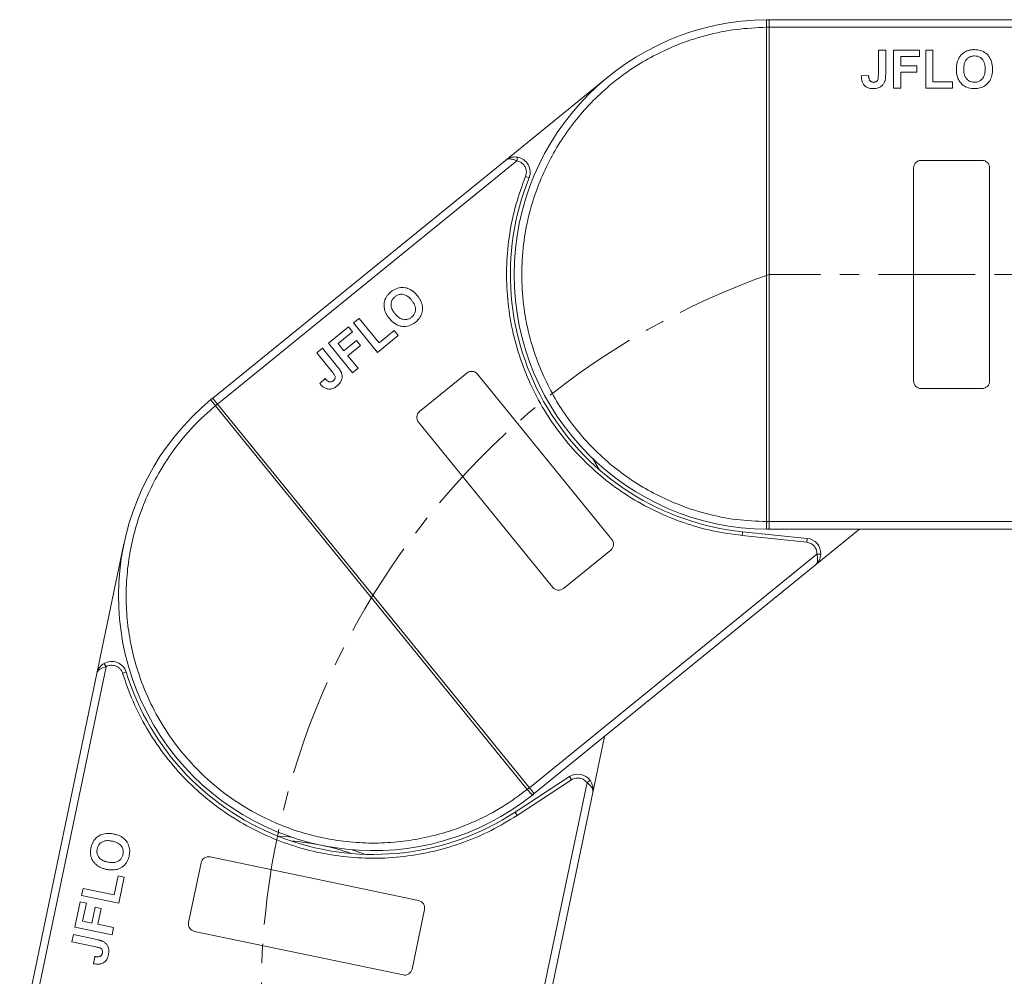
# Model space of a CAD drawing. Header units: millimetres. Extents: x 2145 to 3607, y 659 to 1692.
# Tile 17 of 85: x 2619 to 2748, y 1212 to 1338. Entities that reach past the tile are written whole.
import ezdxf

# ---------------------------------------------------------------- set-up
doc = ezdxf.new("R2010")
doc.units = ezdxf.units.MM
doc.linetypes.add('CENTERX2', pattern=[20.32, 12.7, -2.54, 2.54, -2.54])

msp = doc.modelspace()

# ---------------------------------------------------------------- linework, layer by layer
at = {"color": 7, "linetype": 'Continuous', "lineweight": 15}
for p, q in [((2716.87, 1337.078), (2716.87, 1337.081)), ((2716.87, 1272.082), (2716.87, 1337.078)), ((2716.87, 1337.078), (2717.22, 1337.078)), ((2716.986, 1338.079), (2717.22, 1338.08)), ((2766.792, 1338.08), (2717.22, 1338.08)), ((2717.22, 1337.08), (2767.91, 1337.08)), ((2717.22, 1337.078), (2717.22, 1272.082)), ((2731.592, 1334.08), (2732.553, 1334.08)), ((2731.592, 1330.844), (2731.592, 1334.08)), ((2732.553, 1334.08), (2732.553, 1330.928)), ((2733.579, 1329.08), (2733.579, 1334.08)), ((2733.579, 1334.08), (2736.977, 1334.08)), ((2736.977, 1333.247), (2734.541, 1333.247)), ((2734.541, 1333.247), (2734.541, 1332.029)), ((2736.977, 1334.08), (2736.977, 1333.247)), ((2737.81, 1334.08), (2738.771, 1334.08)), ((2737.81, 1329.08), (2737.81, 1334.08)), ((2738.771, 1334.08), (2738.771, 1329.913)), ((2734.541, 1332.029), (2736.656, 1332.029)), ((2736.656, 1332.029), (2736.656, 1331.195)), ((2696.092, 1330.577), (2682.567, 1319.586)), ((2730.31, 1330.747), (2729.348, 1330.682)), ((2736.656, 1331.195), (2734.541, 1331.195)), ((2734.541, 1331.195), (2734.541, 1329.08)), ((2734.541, 1329.08), (2733.579, 1329.08)), ((2741.335, 1329.08), (2737.81, 1329.08)), ((2738.771, 1329.913), (2741.335, 1329.913)), ((2741.335, 1329.913), (2741.335, 1329.08)), ((2682.567, 1319.586), (2644.097, 1288.322)), ((2644.728, 1287.546), (2684.066, 1319.515)), ((2684.066, 1319.515), (2684.145, 1320.009)), ((2737.22, 1319.58), (2745.22, 1319.58)), ((2685.684, 1317.286), (2685.22, 1317.473)), ((2736.22, 1290.58), (2736.22, 1318.58)), ((2746.22, 1318.58), (2746.22, 1290.58)), ((2662.599, 1298.203), (2663.345, 1298.81)), ((2665.752, 1294.323), (2662.599, 1298.203)), ((2663.345, 1298.81), (2665.973, 1295.576)), ((2659.315, 1295.535), (2661.952, 1297.678)), ((2662.478, 1297.031), (2660.587, 1295.495)), ((2661.952, 1297.678), (2662.478, 1297.031)), ((2665.973, 1295.576), (2667.963, 1297.193)), ((2667.963, 1297.193), (2668.488, 1296.547)), ((2662.469, 1291.655), (2659.315, 1295.535)), ((2660.587, 1295.495), (2661.355, 1294.55)), ((2661.355, 1294.55), (2662.997, 1295.884)), ((2662.997, 1295.884), (2663.522, 1295.237)), ((2668.488, 1296.547), (2665.752, 1294.323)), ((2657.773, 1294.282), (2658.519, 1294.888)), ((2659.814, 1291.771), (2657.773, 1294.282)), ((2658.519, 1294.888), (2660.507, 1292.442)), ((2663.522, 1295.237), (2661.881, 1293.903)), ((2661.881, 1293.903), (2663.215, 1292.261)), ((2663.215, 1292.261), (2662.469, 1291.655)), ((2671.286, 1286.579), (2677.494, 1291.624)), ((2658.881, 1290.887), (2658.175, 1290.23)), ((2678.901, 1291.479), (2696.56, 1269.75)), ((2745.22, 1289.58), (2737.22, 1289.58)), ((2643.916, 1288.174), (2644.097, 1288.322)), ((2644.458, 1287.324), (2644.456, 1287.326)), ((2644.458, 1287.324), (2644.729, 1287.545)), ((2685.449, 1236.884), (2644.458, 1287.324)), ((2644.729, 1287.545), (2685.721, 1237.105)), ((2688.799, 1263.443), (2671.14, 1285.172)), ((2717.22, 1272.082), (2716.87, 1272.082)), ((2716.87, 1272.079), (2716.87, 1272.082)), ((2717.22, 1271.08), (2716.986, 1271.081)), ((2765.926, 1272.08), (2717.22, 1272.08)), ((2717.22, 1271.08), (2764.808, 1271.08)), ((2723.283, 1266.34), (2729.116, 1271.08)), ((2713.674, 1270.263), (2713.725, 1270.76)), ((2722.176, 1269.384), (2713.674, 1270.263)), ((2722.228, 1269.881), (2713.725, 1270.76)), ((2722.176, 1269.384), (2722.228, 1269.881)), ((2632.433, 1269.175), (2628.869, 1252.115)), ((2696.414, 1268.343), (2690.206, 1263.297)), ((2723.52, 1267.821), (2685.722, 1237.103)), ((2724.02, 1267.797), (2723.52, 1267.821)), ((2686.353, 1236.327), (2723.283, 1266.34)), ((2619.711, 1203.387), (2630.076, 1253.005)), ((2630.076, 1253.005), (2629.826, 1253.438)), ((2628.869, 1252.115), (2618.732, 1203.591)), ((2632.738, 1252.296), (2632.26, 1252.149)), ((2694.047, 1236.473), (2695.584, 1243.83)), ((2690.995, 1238.555), (2683.842, 1233.875)), ((2691.268, 1238.137), (2690.995, 1238.555)), ((2693.297, 1237.771), (2683.337, 1190.094)), ((2691.268, 1238.137), (2684.116, 1233.456)), ((2693.7, 1238.068), (2693.297, 1237.771)), ((2684.316, 1189.89), (2694.047, 1236.473)), ((2685.721, 1237.105), (2685.449, 1236.884)), ((2685.451, 1236.882), (2685.449, 1236.884)), ((2686.353, 1236.327), (2686.171, 1236.18)), ((2684.116, 1233.456), (2683.842, 1233.875)), ((2640.931, 1219.385), (2642.567, 1227.216)), ((2643.75, 1227.991), (2671.158, 1222.265)), ((2631.133, 1223.017), (2631.657, 1225.527)), ((2631.657, 1225.527), (2632.473, 1225.356)), ((2632.473, 1225.356), (2631.752, 1221.905)), ((2626.858, 1222.928), (2627.054, 1223.869)), ((2627.054, 1223.869), (2631.133, 1223.017)), ((2625.993, 1218.786), (2626.687, 1222.112)), ((2626.687, 1222.112), (2627.503, 1221.942)), ((2631.752, 1221.905), (2626.858, 1222.928)), ((2627.503, 1221.942), (2627.005, 1219.557)), ((2628.197, 1219.308), (2628.63, 1221.379)), ((2628.63, 1221.379), (2629.445, 1221.208)), ((2629.445, 1221.208), (2629.013, 1219.138)), ((2671.933, 1221.081), (2670.297, 1213.25)), ((2627.005, 1219.557), (2628.197, 1219.308)), ((2629.013, 1219.138), (2631.083, 1218.705)), ((2625.586, 1216.841), (2625.783, 1217.782)), ((2625.783, 1217.782), (2628.868, 1217.138)), ((2630.887, 1217.764), (2625.993, 1218.786)), ((2631.083, 1218.705), (2630.887, 1217.764)), ((2669.113, 1212.476), (2641.705, 1218.202)), ((2628.754, 1216.179), (2625.586, 1216.841)), ((2628.587, 1214.905), (2628.453, 1213.95))]:
    msp.add_line(p, q, dxfattribs=at)
at = {"color": 1, "linetype": 'CENTERX2', "lineweight": 13}
msp.add_line((3028.786, 1304.58), (2717.22, 1304.58), dxfattribs=at)
at = {"color": 7, "linetype": 'Continuous', "lineweight": 15, "flags": 128}
for points in [[(2694.004, 1280.429), (2694.146, 1280.201), (2694.886, 1278.944)], [(2652.688, 1230.721), (2654.145, 1230.639), (2654.412, 1230.618)], [(2662.439, 1228.941), (2662.693, 1228.853), (2664.061, 1228.345)]]:
    msp.add_lwpolyline(points, dxfattribs=at)
at = {"color": 7, "linetype": 'Continuous', "lineweight": 15}
for centre, radius, start, end in [((2717.22, 1304.58), 33.5, 90.40019, 269.59981), ((2716.958, 1306.897), 30.184, 89.50169, 90.1661), ((2716.983, 1337.784), 0.295, 36.63988, 89.46164), ((2683.829, 1318.034), 2, 338.05502, 80.91031), ((2737.22, 1318.58), 1, 90, 180), ((2745.22, 1318.58), 1, 0, 90), ((2717.22, 1304.58), 34, 158.05502, 264.1), ((2678.125, 1290.848), 1, 39.1, 129.1), ((2737.22, 1290.58), 1, 180, 270), ((2745.22, 1290.58), 1, 270, 360), ((2665.225, 1262.325), 33.5, 129.50019, 308.69981), ((2644.1, 1287.943), 0.295, 75.73988, 128.56164), ((2663.56, 1263.958), 30.184, 128.60169, 129.2661), ((2671.916, 1285.803), 1, 129.1, 219.1), ((2716.958, 1302.263), 30.184, 269.8339, 270.49831), ((2716.983, 1271.376), 0.295, 270.53836, 323.36012), ((2695.784, 1269.119), 1, 309.1, 39.1), ((2722.022, 1267.892), 2, 357.28969, 84.1), ((2689.575, 1264.074), 1, 219.1, 309.1), ((2630.827, 1251.706), 2, 17.15502, 120.01031), ((2665.225, 1262.325), 34, 197.15502, 303.2), ((2692.09, 1236.882), 2, 36.38969, 123.2), ((2666.483, 1260.361), 30.184, 308.9339, 309.59831), ((2685.982, 1236.407), 0.295, 309.63836, 2.46012), ((2651.524, 1196.741), 33.5, 71.16973, 85.23027), ((2643.546, 1227.012), 1, 78.2, 168.2), ((2670.954, 1221.286), 1, 348.2, 78.2), ((2641.91, 1219.181), 1, 168.2, 258.2), ((2669.318, 1213.455), 1, 258.2, 348.2)]:
    msp.add_arc(centre, radius, start, end, dxfattribs=at)
at = {"color": 1, "linetype": 'CENTERX2', "lineweight": 13}
msp.add_arc((2750.565, 1210.226), 100.073, 109.46357, 266.14113, dxfattribs=at)
at = {"color": 7, "linetype": 'Continuous', "lineweight": 15}
for points, knots in [([(2716.87, 1272.082), (2715.557, 1272.142), (2712.891, 1272.264), (2708.902, 1273.078), (2705.259, 1274.284), (2702.023, 1275.79), (2699.198, 1277.468), (2696.537, 1279.437), (2693.258, 1282.429), (2690.47, 1285.893), (2688.268, 1289.694), (2686.798, 1292.946), (2685.624, 1296.602), (2684.882, 1300.6), (2684.641, 1304.58), (2684.882, 1308.56), (2685.624, 1312.558), (2686.798, 1316.214), (2688.267, 1319.466), (2689.916, 1322.309), (2691.856, 1324.992), (2694.812, 1328.302), (2698.246, 1331.127), (2702.023, 1333.37), (2705.259, 1334.876), (2708.902, 1336.082), (2712.892, 1336.896), (2715.557, 1337.018), (2716.87, 1337.078)], [0, 0, 0, 0, 0.038862, 0.078912, 0.1200677, 0.1522272, 0.1843815, 0.2172151, 0.2500433, 0.3156185, 0.347778, 0.3799323, 0.4210926, 0.4611415, 0.5, 0.5388632, 0.578912, 0.6200677, 0.6522272, 0.6843815, 0.7172151, 0.7500433, 0.8156185, 0.847778, 0.8799323, 0.9210926, 0.9611404, 1, 1, 1, 1]), ([(2716.87, 1337.081), (2716.87, 1337.172), (2716.869, 1337.336), (2716.87, 1337.581), (2716.872, 1337.777), (2716.884, 1337.924), (2716.903, 1338.017), (2716.933, 1338.07), (2716.969, 1338.076), (2716.986, 1338.079)], [0, 0, 0, 0, 0.172016, 0.3127556, 0.4995985, 0.630391, 0.7580256, 0.8892284, 1, 1, 1, 1]), ([(2717.22, 1337.96), (2717.22, 1337.897), (2717.22, 1337.771), (2717.22, 1337.477), (2717.22, 1337.235), (2717.22, 1337.101), (2717.22, 1337.08)], [0, 0, 0, 0, 0.3133347, 0.6266911, 0.9400476, 1, 1, 1, 1]), ([(2717.22, 1337.08), (2717.22, 1337.08), (2717.22, 1337.079), (2717.22, 1337.079), (2717.22, 1337.078), (2717.22, 1337.078)], [0, 0, 0, 0, 0.38469928, 0.69234964, 1, 1, 1, 1]), ([(2742.072, 1332.821), (2742.132, 1332.941), (2742.251, 1333.181), (2742.569, 1333.571), (2742.889, 1333.825), (2743.131, 1333.935), (2743.159, 1333.948)], [0, 0, 0, 0, 0.2508959, 0.50216611, 0.94051172, 1, 1, 1, 1]), ([(2742.81, 1331.583), (2742.814, 1331.716), (2742.824, 1332.053), (2742.942, 1332.532), (2743.226, 1332.946), (2743.585, 1333.201), (2743.938, 1333.3), (2744.152, 1333.308), (2744.225, 1333.311)], [0, 0, 0, 0, 0.1586166, 0.4008637, 0.5730594, 0.7454856, 0.9129852, 1, 1, 1, 1]), ([(2743.159, 1333.948), (2743.221, 1333.973), (2743.346, 1334.023), (2743.53, 1334.071), (2743.705, 1334.106), (2743.873, 1334.128), (2744.042, 1334.142), (2744.156, 1334.143), (2744.213, 1334.144)], [0, 0, 0, 0, 0.1854289, 0.3721896, 0.5277082, 0.6838775, 0.8416784, 1, 1, 1, 1]), ([(2744.213, 1334.144), (2744.347, 1334.14), (2744.75, 1334.126), (2745.405, 1333.931), (2746.023, 1333.444), (2746.451, 1332.737), (2746.582, 1332.086), (2746.59, 1331.672), (2746.592, 1331.573)], [0, 0, 0, 0, 0.1013981, 0.3069957, 0.5061443, 0.6852619, 0.9245571, 1, 1, 1, 1]), ([(2744.225, 1333.311), (2744.36, 1333.302), (2744.63, 1333.286), (2745.013, 1333.117), (2745.325, 1332.829), (2745.563, 1332.367), (2745.625, 1331.938), (2745.63, 1331.652), (2745.63, 1331.597)], [0, 0, 0, 0, 0.1602922, 0.3219224, 0.4907614, 0.6575692, 0.9338827, 1, 1, 1, 1]), ([(2741.848, 1331.55), (2741.849, 1331.617), (2741.85, 1331.75), (2741.865, 1331.957), (2741.889, 1332.17), (2741.93, 1332.39), (2741.987, 1332.609), (2742.043, 1332.75), (2742.072, 1332.821)], [0, 0, 0, 0, 0.1539502, 0.3081809, 0.478699, 0.6499612, 0.8242026, 1, 1, 1, 1]), ([(2730.893, 1329.016), (2730.759, 1329.021), (2730.455, 1329.034), (2730.003, 1329.195), (2729.644, 1329.521), (2729.39, 1330.028), (2729.365, 1330.425), (2729.348, 1330.682)], [0, 0, 0, 0, 0.1552919, 0.3531453, 0.543243, 0.704067, 1, 1, 1, 1]), ([(2730.44, 1330.125), (2730.421, 1330.162), (2730.383, 1330.237), (2730.355, 1330.35), (2730.336, 1330.456), (2730.323, 1330.552), (2730.315, 1330.649), (2730.311, 1330.714), (2730.31, 1330.747)], [0, 0, 0, 0, 0.1938055, 0.3931273, 0.5440688, 0.6954121, 0.8476129, 1, 1, 1, 1]), ([(2731.592, 1330.844), (2731.589, 1330.71), (2731.584, 1330.48), (2731.535, 1330.201), (2731.445, 1330.021), (2731.327, 1329.925), (2731.16, 1329.859), (2731.033, 1329.853), (2730.955, 1329.849)], [0, 0, 0, 0, 0.29202728, 0.5048541, 0.61390458, 0.72368495, 0.82981647, 1, 1, 1, 1]), ([(2732.553, 1330.928), (2732.553, 1330.861), (2732.551, 1330.728), (2732.543, 1330.548), (2732.529, 1330.389), (2732.508, 1330.251), (2732.485, 1330.112), (2732.458, 1330.022), (2732.444, 1329.977)], [0, 0, 0, 0, 0.2082698, 0.416707, 0.5614806, 0.7065734, 0.8528245, 1, 1, 1, 1]), ([(2744.227, 1329.016), (2744.094, 1329.02), (2743.69, 1329.034), (2743.03, 1329.224), (2742.408, 1329.713), (2741.983, 1330.423), (2741.858, 1331.06), (2741.85, 1331.462), (2741.848, 1331.55)], [0, 0, 0, 0, 0.1021706, 0.3092201, 0.51365, 0.6922749, 0.9324126, 1, 1, 1, 1]), ([(2744.225, 1329.849), (2744.09, 1329.858), (2743.82, 1329.877), (2743.44, 1330.058), (2743.116, 1330.359), (2742.867, 1330.852), (2742.814, 1331.284), (2742.81, 1331.555), (2742.81, 1331.583)], [0, 0, 0, 0, 0.15970987, 0.32042921, 0.49107352, 0.67705027, 0.96629027, 1, 1, 1, 1]), ([(2745.63, 1331.597), (2745.626, 1331.464), (2745.614, 1331.088), (2745.474, 1330.566), (2745.128, 1330.146), (2744.751, 1329.916), (2744.431, 1329.854), (2744.258, 1329.85), (2744.225, 1329.849)], [0, 0, 0, 0, 0.1585903, 0.4472388, 0.6203806, 0.7935748, 0.9612953, 1, 1, 1, 1]), ([(2746.592, 1331.573), (2746.588, 1331.44), (2746.578, 1331.037), (2746.436, 1330.397), (2746.045, 1329.735), (2745.471, 1329.269), (2744.831, 1329.043), (2744.41, 1329.024), (2744.227, 1329.016)], [0, 0, 0, 0, 0.1018882, 0.3073435, 0.4929627, 0.6786474, 0.8607914, 1, 1, 1, 1]), ([(2730.955, 1329.849), (2730.914, 1329.851), (2730.829, 1329.854), (2730.719, 1329.885), (2730.625, 1329.931), (2730.553, 1329.985), (2730.49, 1330.05), (2730.457, 1330.1), (2730.44, 1330.125)], [0, 0, 0, 0, 0.202387, 0.4109073, 0.5578292, 0.7094718, 0.8532239, 1, 1, 1, 1]), ([(2732.444, 1329.977), (2732.39, 1329.853), (2732.282, 1329.604), (2731.978, 1329.301), (2731.513, 1329.052), (2731.127, 1329.03), (2730.893, 1329.016)], [0, 0, 0, 0, 0.2064605, 0.4135145, 0.6452106, 1, 1, 1, 1]), ([(2682.567, 1319.586), (2682.796, 1319.732), (2683.151, 1319.959), (2683.719, 1320.05), (2684.012, 1320.021), (2684.145, 1320.009)], [0, 0, 0, 0, 0.4984129, 0.772928, 1, 1, 1, 1]), ([(2684.066, 1319.515), (2683.928, 1319.577), (2683.634, 1319.71), (2683.212, 1319.787), (2682.838, 1319.756), (2682.658, 1319.643), (2682.567, 1319.586)], [0, 0, 0, 0, 0.2343503, 0.4981953, 0.748869, 1, 1, 1, 1]), ([(2685.22, 1317.473), (2685.26, 1317.598), (2685.34, 1317.853), (2685.328, 1318.26), (2685.22, 1318.652), (2685.067, 1318.872), (2684.993, 1318.98)], [0, 0, 0, 0, 0.2455128, 0.5, 0.7544872, 1, 1, 1, 1]), ([(2713.674, 1270.263), (2712.373, 1270.44), (2709.771, 1270.795), (2705.948, 1271.898), (2702.232, 1273.416), (2698.686, 1275.387), (2695.395, 1277.759), (2692.434, 1280.472), (2689.831, 1283.476), (2687.608, 1286.733), (2685.767, 1290.22), (2684.327, 1293.924), (2683.31, 1297.809), (2682.751, 1301.827), (2682.664, 1305.883), (2683.057, 1309.878), (2683.868, 1313.773), (2684.769, 1316.24), (2685.22, 1317.473)], [0, 0, 0, 0, 0.0616516, 0.1233073, 0.1864354, 0.25, 0.3135645, 0.3766927, 0.4383422, 0.5, 0.5616495, 0.6233073, 0.6864354, 0.75, 0.8135645, 0.8766927, 0.9383443, 1, 1, 1, 1]), ([(2666.834, 1301.475), (2666.866, 1301.533), (2666.931, 1301.65), (2667.043, 1301.804), (2667.157, 1301.942), (2667.273, 1302.065), (2667.396, 1302.182), (2667.484, 1302.255), (2667.527, 1302.292)], [0, 0, 0, 0, 0.1854289, 0.3721896, 0.5277082, 0.6838775, 0.8416784, 1, 1, 1, 1]), ([(2667.527, 1302.292), (2667.634, 1302.372), (2667.956, 1302.616), (2668.586, 1302.878), (2669.373, 1302.89), (2670.151, 1302.611), (2670.664, 1302.188), (2670.931, 1301.872), (2670.995, 1301.797)], [0, 0, 0, 0, 0.1013981, 0.3069957, 0.5061443, 0.6852619, 0.9245571, 1, 1, 1, 1]), ([(2668.062, 1301.652), (2668.172, 1301.731), (2668.392, 1301.888), (2668.797, 1301.999), (2669.219, 1301.972), (2669.695, 1301.764), (2670.015, 1301.47), (2670.198, 1301.251), (2670.234, 1301.209)], [0, 0, 0, 0, 0.16029217, 0.32192242, 0.49076139, 0.65756923, 0.93388265, 1, 1, 1, 1]), ([(2666.7, 1299.914), (2666.671, 1300.045), (2666.613, 1300.307), (2666.612, 1300.81), (2666.701, 1301.209), (2666.819, 1301.446), (2666.834, 1301.475)], [0, 0, 0, 0, 0.2508959, 0.5021661, 0.9405117, 1, 1, 1, 1]), ([(2668.054, 1299.419), (2667.973, 1299.525), (2667.768, 1299.793), (2667.558, 1300.239), (2667.517, 1300.74), (2667.635, 1301.164), (2667.846, 1301.463), (2668.007, 1301.604), (2668.062, 1301.652)], [0, 0, 0, 0, 0.1586166, 0.4008637, 0.5730594, 0.7454856, 0.9129852, 1, 1, 1, 1]), ([(2670.234, 1301.209), (2670.314, 1301.103), (2670.542, 1300.804), (2670.763, 1300.31), (2670.759, 1299.766), (2670.612, 1299.35), (2670.402, 1299.1), (2670.27, 1298.987), (2670.245, 1298.966)], [0, 0, 0, 0, 0.1585903, 0.4472388, 0.6203806, 0.7935748, 0.9612953, 1, 1, 1, 1]), ([(2670.995, 1301.797), (2671.076, 1301.691), (2671.322, 1301.372), (2671.616, 1300.786), (2671.729, 1300.025), (2671.578, 1299.301), (2671.224, 1298.723), (2670.909, 1298.442), (2670.773, 1298.321)], [0, 0, 0, 0, 0.1018882, 0.3073435, 0.4929627, 0.6786474, 0.8607914, 1, 1, 1, 1]), ([(2667.328, 1298.787), (2667.287, 1298.839), (2667.203, 1298.943), (2667.084, 1299.113), (2666.969, 1299.294), (2666.862, 1299.491), (2666.768, 1299.697), (2666.723, 1299.841), (2666.7, 1299.914)], [0, 0, 0, 0, 0.1539502, 0.3081809, 0.478699, 0.6499612, 0.8242026, 1, 1, 1, 1]), ([(2670.245, 1298.966), (2670.135, 1298.888), (2669.914, 1298.732), (2669.504, 1298.633), (2669.064, 1298.662), (2668.559, 1298.888), (2668.245, 1299.189), (2668.072, 1299.397), (2668.054, 1299.419)], [0, 0, 0, 0, 0.1597099, 0.3204292, 0.4910735, 0.6770503, 0.9662903, 1, 1, 1, 1]), ([(2670.773, 1298.321), (2670.666, 1298.24), (2670.344, 1297.996), (2669.712, 1297.727), (2668.921, 1297.715), (2668.143, 1297.998), (2667.644, 1298.413), (2667.385, 1298.72), (2667.328, 1298.787)], [0, 0, 0, 0, 0.1021706, 0.3092201, 0.51365, 0.6922749, 0.9324126, 1, 1, 1, 1]), ([(2659.814, 1291.771), (2659.896, 1291.665), (2660.038, 1291.483), (2660.176, 1291.236), (2660.219, 1291.039), (2660.188, 1290.89), (2660.1, 1290.734), (2660.005, 1290.649), (2659.947, 1290.597)], [0, 0, 0, 0, 0.2920273, 0.5048541, 0.6139046, 0.723685, 0.8298165, 1, 1, 1, 1]), ([(2661.022, 1291.636), (2661.059, 1291.505), (2661.132, 1291.244), (2661.087, 1290.817), (2660.883, 1290.331), (2660.597, 1290.069), (2660.425, 1289.911)], [0, 0, 0, 0, 0.2064605, 0.4135145, 0.6452106, 1, 1, 1, 1]), ([(2660.507, 1292.442), (2660.549, 1292.39), (2660.632, 1292.286), (2660.738, 1292.141), (2660.828, 1292.009), (2660.899, 1291.889), (2660.969, 1291.766), (2661.004, 1291.679), (2661.022, 1291.636)], [0, 0, 0, 0, 0.20826979, 0.416707, 0.56148059, 0.70657343, 0.85282453, 1, 1, 1, 1]), ([(2659.374, 1290.486), (2659.336, 1290.503), (2659.259, 1290.537), (2659.166, 1290.608), (2659.084, 1290.677), (2659.014, 1290.744), (2658.946, 1290.814), (2658.902, 1290.862), (2658.881, 1290.887)], [0, 0, 0, 0, 0.1938055, 0.3931273, 0.5440688, 0.6954121, 0.8476129, 1, 1, 1, 1]), ([(2659.947, 1290.597), (2659.914, 1290.572), (2659.847, 1290.521), (2659.741, 1290.476), (2659.64, 1290.452), (2659.549, 1290.449), (2659.459, 1290.46), (2659.403, 1290.477), (2659.374, 1290.486)], [0, 0, 0, 0, 0.20238704, 0.41090731, 0.55782922, 0.70947182, 0.85322392, 1, 1, 1, 1]), ([(2660.425, 1289.911), (2660.317, 1289.831), (2660.073, 1289.649), (2659.621, 1289.489), (2659.137, 1289.516), (2658.62, 1289.749), (2658.35, 1290.041), (2658.175, 1290.23)], [0, 0, 0, 0, 0.1552919, 0.3531453, 0.543243, 0.704067, 1, 1, 1, 1]), ([(2644.456, 1287.326), (2644.398, 1287.396), (2644.294, 1287.524), (2644.14, 1287.714), (2644.019, 1287.867), (2643.935, 1287.989), (2643.891, 1288.073), (2643.88, 1288.133), (2643.905, 1288.161), (2643.916, 1288.174)], [0, 0, 0, 0, 0.172016, 0.3127556, 0.4995985, 0.630391, 0.7580256, 0.8892284, 1, 1, 1, 1]), ([(2644.173, 1288.229), (2644.213, 1288.18), (2644.292, 1288.082), (2644.477, 1287.854), (2644.63, 1287.666), (2644.715, 1287.563), (2644.728, 1287.546)], [0, 0, 0, 0, 0.3133347, 0.6266911, 0.9400476, 1, 1, 1, 1]), ([(2685.449, 1236.884), (2684.392, 1236.103), (2682.246, 1234.516), (2678.637, 1232.632), (2675.05, 1231.27), (2671.589, 1230.398), (2668.337, 1229.918), (2665.031, 1229.768), (2660.599, 1230.022), (2656.251, 1230.952), (2652.145, 1232.513), (2648.953, 1234.109), (2645.737, 1236.207), (2642.639, 1238.841), (2639.942, 1241.778), (2637.619, 1245.019), (2635.674, 1248.589), (2634.278, 1252.167), (2633.368, 1255.617), (2632.854, 1258.863), (2632.668, 1262.168), (2632.874, 1266.602), (2633.758, 1270.96), (2635.274, 1275.083), (2636.835, 1278.293), (2638.903, 1281.526), (2641.485, 1284.673), (2643.477, 1286.449), (2644.458, 1287.324)], [0, 0, 0, 0, 0.038862, 0.078912, 0.1200677, 0.1522272, 0.1843815, 0.2172151, 0.2500433, 0.3156185, 0.347778, 0.3799323, 0.4210926, 0.4611415, 0.5, 0.5388632, 0.578912, 0.6200677, 0.6522272, 0.6843815, 0.7172151, 0.7500433, 0.8156185, 0.847778, 0.8799323, 0.9210926, 0.9611404, 1, 1, 1, 1]), ([(2644.728, 1287.546), (2644.728, 1287.546), (2644.728, 1287.546), (2644.729, 1287.545), (2644.729, 1287.545), (2644.729, 1287.545)], [0, 0, 0, 0, 0.38469928, 0.69234964, 1, 1, 1, 1]), ([(2716.986, 1271.081), (2716.969, 1271.084), (2716.932, 1271.09), (2716.903, 1271.144), (2716.884, 1271.237), (2716.872, 1271.383), (2716.87, 1271.579), (2716.869, 1271.824), (2716.87, 1271.988), (2716.87, 1272.079)], [0, 0, 0, 0, 0.1119973, 0.2448439, 0.3691679, 0.5008987, 0.6875333, 0.8281382, 1, 1, 1, 1]), ([(2717.22, 1272.082), (2717.22, 1272.082), (2717.22, 1272.081), (2717.22, 1272.08), (2717.22, 1272.08), (2717.22, 1272.08)], [0, 0, 0, 0, 0.3846661, 0.6923333, 1, 1, 1, 1]), ([(2717.22, 1272.08), (2717.22, 1271.967), (2717.22, 1271.742), (2717.22, 1271.444), (2717.22, 1271.276), (2717.22, 1271.21), (2717.22, 1271.2)], [0, 0, 0, 0, 0.3133566, 0.6267132, 0.9400698, 1, 1, 1, 1]), ([(2723.283, 1266.34), (2723.358, 1266.417), (2723.506, 1266.571), (2723.612, 1266.93), (2723.623, 1267.359), (2723.553, 1267.673), (2723.52, 1267.821)], [0, 0, 0, 0, 0.2515188, 0.5017844, 0.7656323, 1, 1, 1, 1]), ([(2724.02, 1267.797), (2724.005, 1267.665), (2723.973, 1267.372), (2723.768, 1266.835), (2723.473, 1266.534), (2723.283, 1266.34)], [0, 0, 0, 0, 0.2270634, 0.5015869, 1, 1, 1, 1]), ([(2628.869, 1252.115), (2628.954, 1252.373), (2629.086, 1252.772), (2629.47, 1253.202), (2629.715, 1253.364), (2629.826, 1253.438)], [0, 0, 0, 0, 0.4984129, 0.772928, 1, 1, 1, 1]), ([(2630.076, 1253.005), (2629.93, 1252.966), (2629.619, 1252.884), (2629.243, 1252.678), (2628.972, 1252.418), (2628.903, 1252.216), (2628.869, 1252.115)], [0, 0, 0, 0, 0.2343503, 0.4981953, 0.748869, 1, 1, 1, 1]), ([(2632.26, 1252.149), (2632.212, 1252.271), (2632.114, 1252.519), (2631.848, 1252.827), (2631.516, 1253.064), (2631.259, 1253.138), (2631.133, 1253.174)], [0, 0, 0, 0, 0.24551284, 0.5, 0.75448716, 1, 1, 1, 1]), ([(2684.116, 1233.456), (2682.994, 1232.774), (2680.751, 1231.408), (2677.089, 1229.853), (2673.248, 1228.688), (2669.252, 1227.981), (2665.203, 1227.745), (2661.194, 1227.984), (2657.28, 1228.674), (2653.501, 1229.799), (2649.873, 1231.344), (2646.419, 1233.31), (2643.179, 1235.684), (2640.211, 1238.449), (2637.586, 1241.542), (2635.372, 1244.89), (2633.544, 1248.425), (2632.688, 1250.907), (2632.26, 1252.149)], [0, 0, 0, 0, 0.0616516, 0.1233073, 0.1864354, 0.25, 0.3135645, 0.3766927, 0.4383422, 0.5, 0.5616495, 0.6233073, 0.6864354, 0.75, 0.8135645, 0.8766927, 0.9383443, 1, 1, 1, 1]), ([(2694.047, 1236.473), (2694.056, 1236.579), (2694.074, 1236.792), (2693.93, 1237.138), (2693.668, 1237.478), (2693.416, 1237.678), (2693.297, 1237.771)], [0, 0, 0, 0, 0.2515188, 0.50178442, 0.76563227, 1, 1, 1, 1]), ([(2693.7, 1238.068), (2693.772, 1237.956), (2693.932, 1237.709), (2694.111, 1237.162), (2694.072, 1236.743), (2694.047, 1236.473)], [0, 0, 0, 0, 0.2270634, 0.5015869, 1, 1, 1, 1]), ([(2686.171, 1236.18), (2686.156, 1236.172), (2686.123, 1236.153), (2686.066, 1236.177), (2685.992, 1236.237), (2685.891, 1236.343), (2685.766, 1236.494), (2685.611, 1236.683), (2685.508, 1236.811), (2685.451, 1236.882)], [0, 0, 0, 0, 0.11199725, 0.24484387, 0.3691679, 0.50089869, 0.68753328, 0.82813816, 1, 1, 1, 1]), ([(2685.721, 1237.105), (2685.721, 1237.104), (2685.721, 1237.104), (2685.722, 1237.104), (2685.722, 1237.103), (2685.722, 1237.103)], [0, 0, 0, 0, 0.3846661, 0.6923333, 1, 1, 1, 1]), ([(2685.722, 1237.103), (2685.793, 1237.016), (2685.935, 1236.841), (2686.123, 1236.609), (2686.229, 1236.479), (2686.27, 1236.428), (2686.277, 1236.42)], [0, 0, 0, 0, 0.3133566, 0.6267132, 0.9400698, 1, 1, 1, 1]), ([(2628.104, 1229.209), (2628.136, 1229.339), (2628.232, 1229.731), (2628.556, 1230.332), (2629.16, 1230.838), (2629.939, 1231.111), (2630.603, 1231.107), (2631.01, 1231.03), (2631.108, 1231.012)], [0, 0, 0, 0, 0.1013981, 0.3069957, 0.5061443, 0.6852619, 0.9245571, 1, 1, 1, 1]), ([(2631.108, 1231.012), (2631.237, 1230.981), (2631.629, 1230.888), (2632.227, 1230.619), (2632.794, 1230.1), (2633.134, 1229.443), (2633.224, 1228.771), (2633.156, 1228.354), (2633.127, 1228.174)], [0, 0, 0, 0, 0.1018882, 0.3073435, 0.4929627, 0.6786474, 0.8607914, 1, 1, 1, 1]), ([(2628.923, 1229.05), (2628.958, 1229.18), (2629.03, 1229.441), (2629.274, 1229.782), (2629.619, 1230.028), (2630.12, 1230.166), (2630.553, 1230.14), (2630.833, 1230.086), (2630.887, 1230.075)], [0, 0, 0, 0, 0.1602922, 0.3219224, 0.4907614, 0.6575692, 0.9338827, 1, 1, 1, 1]), ([(2630.887, 1230.075), (2631.017, 1230.044), (2631.382, 1229.956), (2631.865, 1229.712), (2632.205, 1229.287), (2632.353, 1228.871), (2632.348, 1228.545), (2632.317, 1228.374), (2632.311, 1228.342)], [0, 0, 0, 0, 0.1585903, 0.4472388, 0.6203806, 0.7935748, 0.9612953, 1, 1, 1, 1]), ([(2628.081, 1228.137), (2628.069, 1228.203), (2628.046, 1228.335), (2628.037, 1228.525), (2628.037, 1228.704), (2628.05, 1228.873), (2628.071, 1229.041), (2628.093, 1229.153), (2628.104, 1229.209)], [0, 0, 0, 0, 0.1854289, 0.3721896, 0.5277082, 0.6838775, 0.8416784, 1, 1, 1, 1]), ([(2628.962, 1226.842), (2628.857, 1226.925), (2628.646, 1227.092), (2628.329, 1227.482), (2628.146, 1227.848), (2628.088, 1228.106), (2628.081, 1228.137)], [0, 0, 0, 0, 0.2508959, 0.5021661, 0.9405117, 1, 1, 1, 1]), ([(2630.324, 1227.311), (2630.195, 1227.343), (2629.867, 1227.421), (2629.423, 1227.635), (2629.075, 1227.998), (2628.899, 1228.401), (2628.874, 1228.767), (2628.91, 1228.978), (2628.923, 1229.05)], [0, 0, 0, 0, 0.1586166, 0.4008637, 0.5730594, 0.7454856, 0.9129852, 1, 1, 1, 1]), ([(2633.127, 1228.174), (2633.095, 1228.044), (2633, 1227.652), (2632.678, 1227.044), (2632.072, 1226.536), (2631.291, 1226.265), (2630.641, 1226.273), (2630.247, 1226.347), (2630.16, 1226.364)], [0, 0, 0, 0, 0.1021706, 0.3092201, 0.51365, 0.6922749, 0.9324126, 1, 1, 1, 1]), ([(2632.311, 1228.342), (2632.274, 1228.212), (2632.201, 1227.952), (2631.946, 1227.616), (2631.585, 1227.361), (2631.052, 1227.218), (2630.618, 1227.254), (2630.352, 1227.306), (2630.324, 1227.311)], [0, 0, 0, 0, 0.1597099, 0.3204292, 0.4910735, 0.6770503, 0.9662903, 1, 1, 1, 1]), ([(2630.16, 1226.364), (2630.095, 1226.378), (2629.964, 1226.406), (2629.765, 1226.463), (2629.561, 1226.53), (2629.354, 1226.616), (2629.152, 1226.716), (2629.025, 1226.8), (2628.962, 1226.842)], [0, 0, 0, 0, 0.15395018, 0.3081809, 0.47869905, 0.64996124, 0.82420256, 1, 1, 1, 1]), ([(2628.868, 1217.138), (2628.933, 1217.124), (2629.064, 1217.095), (2629.238, 1217.05), (2629.39, 1217.004), (2629.521, 1216.955), (2629.652, 1216.904), (2629.735, 1216.859), (2629.776, 1216.837)], [0, 0, 0, 0, 0.2082698, 0.416707, 0.5614806, 0.7065734, 0.8528245, 1, 1, 1, 1]), ([(2629.776, 1216.837), (2629.887, 1216.758), (2630.109, 1216.602), (2630.343, 1216.242), (2630.491, 1215.736), (2630.435, 1215.353), (2630.4, 1215.121)], [0, 0, 0, 0, 0.2064605, 0.4135145, 0.6452106, 1, 1, 1, 1]), ([(2628.754, 1216.179), (2628.884, 1216.149), (2629.109, 1216.097), (2629.372, 1215.992), (2629.529, 1215.867), (2629.599, 1215.732), (2629.629, 1215.556), (2629.61, 1215.43), (2629.597, 1215.353)], [0, 0, 0, 0, 0.2920273, 0.5048541, 0.6139046, 0.723685, 0.8298165, 1, 1, 1, 1]), ([(2629.597, 1215.353), (2629.587, 1215.312), (2629.567, 1215.231), (2629.513, 1215.129), (2629.45, 1215.047), (2629.382, 1214.987), (2629.305, 1214.938), (2629.25, 1214.916), (2629.222, 1214.905)], [0, 0, 0, 0, 0.202387, 0.4109073, 0.5578292, 0.7094718, 0.8532239, 1, 1, 1, 1]), ([(2630.4, 1215.121), (2630.367, 1214.992), (2630.293, 1214.696), (2630.043, 1214.287), (2629.65, 1214.003), (2629.102, 1213.857), (2628.708, 1213.914), (2628.453, 1213.95)], [0, 0, 0, 0, 0.1552919, 0.3531453, 0.543243, 0.704067, 1, 1, 1, 1]), ([(2629.222, 1214.905), (2629.182, 1214.894), (2629.101, 1214.872), (2628.984, 1214.868), (2628.877, 1214.87), (2628.78, 1214.878), (2628.683, 1214.889), (2628.619, 1214.9), (2628.587, 1214.905)], [0, 0, 0, 0, 0.1938055, 0.3931273, 0.5440688, 0.6954121, 0.8476129, 1, 1, 1, 1])]:
    msp.add_open_spline(points, degree=3, knots=knots, dxfattribs=at)
for points in [[(2717.22, 1338.08), (2717.22, 1338.075), (2717.22, 1338.064), (2717.22, 1337.995), (2717.22, 1337.96)], [(2684.993, 1318.98), (2684.863, 1319.112), (2684.603, 1319.376), (2684.245, 1319.468), (2684.066, 1319.515)], [(2644.097, 1288.322), (2644.101, 1288.318), (2644.107, 1288.31), (2644.151, 1288.256), (2644.173, 1288.229)], [(2717.22, 1271.2), (2717.22, 1271.165), (2717.22, 1271.096), (2717.22, 1271.085), (2717.22, 1271.08)], [(2723.186, 1268.838), (2723.045, 1268.979), (2722.763, 1269.262), (2722.372, 1269.343), (2722.176, 1269.384)], [(2723.52, 1267.821), (2723.512, 1268.006), (2723.494, 1268.376), (2723.289, 1268.684), (2723.186, 1268.838)], [(2631.133, 1253.174), (2630.949, 1253.195), (2630.581, 1253.236), (2630.245, 1253.082), (2630.076, 1253.005)], [(2692.396, 1238.35), (2692.198, 1238.37), (2691.801, 1238.412), (2691.446, 1238.228), (2691.268, 1238.137)], [(2693.297, 1237.771), (2693.174, 1237.909), (2692.927, 1238.185), (2692.573, 1238.295), (2692.396, 1238.35)], [(2686.277, 1236.42), (2686.299, 1236.393), (2686.343, 1236.339), (2686.349, 1236.331), (2686.353, 1236.327)]]:
    msp.add_open_spline(points, degree=3, dxfattribs=at)

doc.saveas('drawing.dxf')
